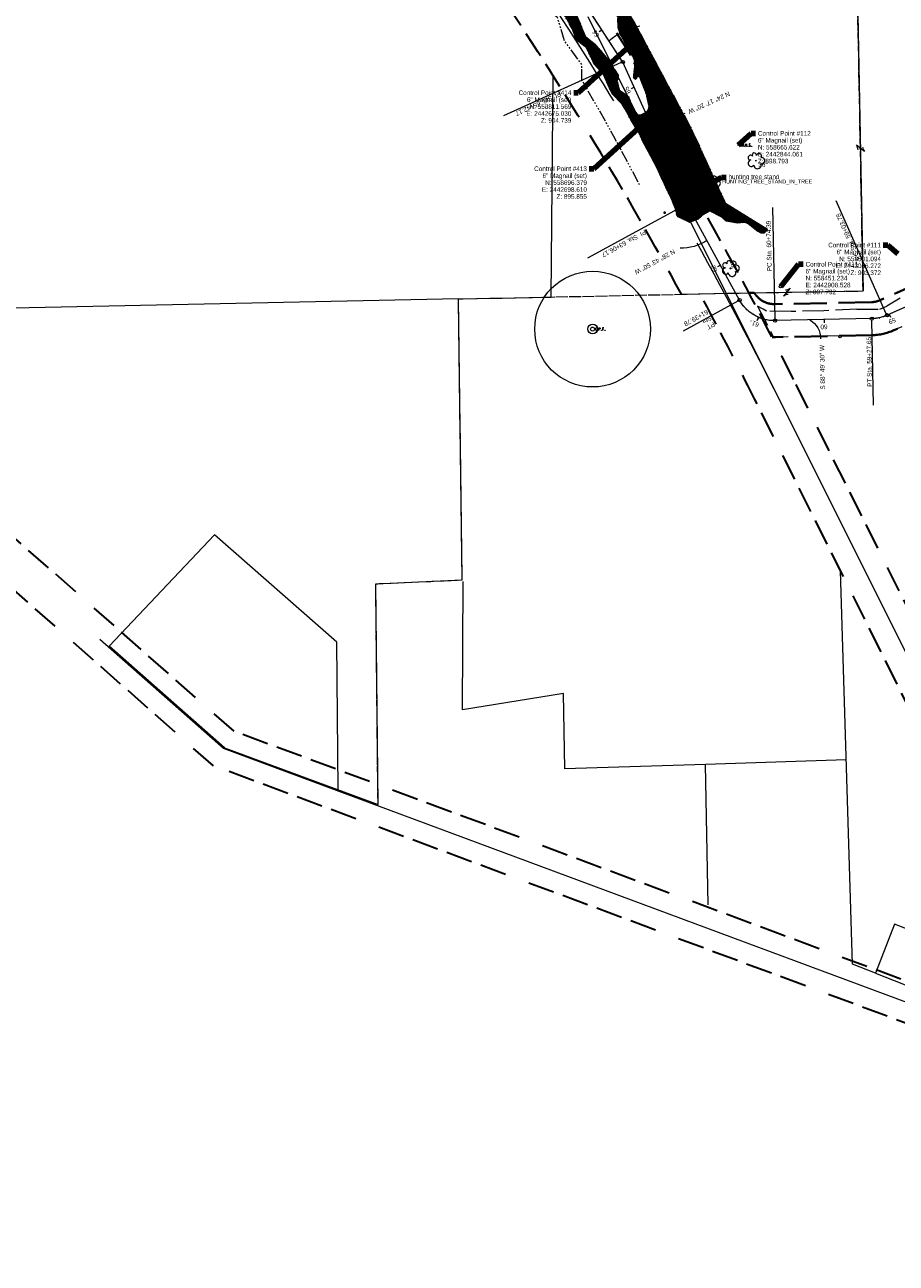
# Model space of a CAD drawing. Header units: feet. Extents: x 2433273 to 2447442, y 555003 to 575201.
# Tile 81 of 226: x 2441762 to 2443084, y 556971 to 558848. Entities that reach past the tile are written whole.
import ezdxf
from ezdxf.enums import TextEntityAlignment as Align

# ---------------------------------------------------------------- set-up
doc = ezdxf.new("R2010")
doc.units = ezdxf.units.FT
doc.header["$LTSCALE"] = 50
doc.header["$MEASUREMENT"] = 0
for name, pattern in [('cl20', [100, 5, -5, 80, -5, 5]), ('cl50', [100, 7.5, -7.5, 70, -7.5, 7.5]), ('constlimit', [0.85, 0.65, -0.1, -0.1]), ('corp', [0.4, 0.05, 0.09, 0.08, 0.09, 0.05, -0.04]), ('DGN Style 2', [484.236387, 290.541832, -193.694555]), ('esmtrrex', [4.75, 0.8, -0.325, -0.325, 0.8, -0.3, 0.8, -0.3, 0.8, -0.3]), ('esmtshpr', [5.35, 1, -0.175, -0.175, 4]), ('rowex', [4.85, 0.8, -0.375, -0.375, 0.8, -0.3, 0.8, -0.3, 0.8, -0.3]), ('stream', [1.4, 0.7, -0.1, 0.1, -0.1, 0.1, -0.1, 0.1, -0.1])]:
    doc.linetypes.add(name, pattern=pattern)
for name, color, linetype, lineweight in [('DR_X_Ditch', 133, 'stream', 0), ('DV_X_Corp_Line', 7, 'corp', 0), ('DV_X_Property_Line', 7, 'Continuous', 0), ('DV_X_Property_Line (Construction)', 7, 'Continuous', 0), ('DV_X_Section_VMS_Line', 6, 'DGN Style 2', 0), ('EV_Ecological_Wetlands', 151, 'stream', 13), ('GE_P_CL_50', 7, 'cl50', 13), ('RW_P_Const_Limits', 120, 'constlimit', 0), ('RW_P_Esmt_SH', 193, 'esmtshpr', 40), ('RW_X_CL_20', 6, 'cl20', 0), ('RW_X_Esmt_RR', 6, 'esmtrrex', 30), ('RW_X_Fee_RW', 6, 'rowex', 30), ('SV_P_Control_Cells_Set', 7, 'Continuous', 0), ('SV_X_Control_Cells_Found', 7, 'Continuous', 0), ('SV_X_Mon_Cells_Found', 7, 'Continuous', 0), ('SV_X_Text', 7, 'Continuous', 0), ('UT_X_Electric_Cells', 1, 'Continuous', 0), ('VG_X_Cells', 3, 'Continuous', 0), ('VG_X_Text', 7, 'Continuous', 0)]:
    doc.layers.add(name, color=color, linetype=linetype, lineweight=lineweight)
doc.layers.add('GK_Visualization', color=30, linetype='Continuous', lineweight=13, plot=False)
doc.styles.add('Slanted-Normal LS 0.50', font='font31.shx', dxfattribs={"height": 0.14})
doc.styles.add('Slanted-Normal LS 0.50_0', font='font31.shx')
doc.styles.add('Style-font30', font='font30.shx')
doc.styles.add('Style-font31', font='font31.shx')
doc.dimstyles.new('Dec-0  Slanted', dxfattribs={"dimscale": 50, "dimtxt": 0.14, "dimasz": 0.14, "dimexe": 0.07, "dimexo": 0.07, "dimgap": 0.07, "dimtad": 1, "dimdec": 0, "dimzin": 3, "dimdsep": 46, "dimtxsty": 'Slanted-Normal LS 0.50_0', "dimcen": 0.09, "dimclrd": 97, "dimclre": 97, "dimclrt": 7, "dimadec": 0, "dimazin": 3, "dimtfac": 1, "dimtdec": 0, "dimtofl": 0, "dimtmove": 1, "dimatfit": 1, "dimfxl": 1, "dimtzin": 3, "dimlwd": 0, "dimlwe": 0, "dimarcsym": 0})

# ---------------------------------------------------------------- blocks, each defined once
blk = doc.blocks.new('X_46')
at = {"layer": 'GK_Visualization', "color": 1, "linetype": 'Continuous', "lineweight": 0}
for p, q in [((-0.1, -0.1), (0.1, 0.1)), ((-0.1, 0.1), (0.1, -0.1))]:
    blk.add_line(p, q, dxfattribs=at)
blk = doc.blocks.new('X_105')
at = {"layer": 'GK_Visualization', "color": 1, "linetype": 'Continuous', "lineweight": 0}
for p, q in [((-0.1, -0.1), (0.1, 0.1)), ((-0.1, 0.1), (0.1, -0.1))]:
    blk.add_line(p, q, dxfattribs=at)
blk = doc.blocks.new('X_106')
at = {"layer": 'GK_Visualization', "color": 1, "linetype": 'Continuous', "lineweight": 0}
for p, q in [((-0.1, -0.1), (0.1, 0.1)), ((-0.1, 0.1), (0.1, -0.1))]:
    blk.add_line(p, q, dxfattribs=at)
blk = doc.blocks.new('X_107')
at = {"layer": 'GK_Visualization', "color": 1, "linetype": 'Continuous', "lineweight": 0}
for p, q in [((-0.1, -0.1), (0.1, 0.1)), ((-0.1, 0.1), (0.1, -0.1))]:
    blk.add_line(p, q, dxfattribs=at)
blk = doc.blocks.new('X_108')
at = {"layer": 'GK_Visualization', "color": 1, "linetype": 'Continuous', "lineweight": 0}
for p, q in [((-0.1, -0.1), (0.1, 0.1)), ((-0.1, 0.1), (0.1, -0.1))]:
    blk.add_line(p, q, dxfattribs=at)
blk = doc.blocks.new('X_109')
at = {"layer": 'GK_Visualization', "color": 1, "linetype": 'Continuous', "lineweight": 0}
for p, q in [((-0.1, -0.1), (0.1, 0.1)), ((-0.1, 0.1), (0.1, -0.1))]:
    blk.add_line(p, q, dxfattribs=at)
blk = doc.blocks.new('X_110')
at = {"layer": 'GK_Visualization', "color": 1, "linetype": 'Continuous', "lineweight": 0}
for p, q in [((-0.1, -0.1), (0.1, 0.1)), ((-0.1, 0.1), (0.1, -0.1))]:
    blk.add_line(p, q, dxfattribs=at)
blk = doc.blocks.new('SURVPN-CROSS_28')
at = {"layer": 'GK_Visualization', "color": 30, "linetype": 'Continuous', "lineweight": 0}
for p, q in [((0.1, 0), (-0.1, 0)), ((0, 0.1), (0, -0.1))]:
    blk.add_line(p, q, dxfattribs=at)
blk = doc.blocks.new('SURVPN-CROSS_29')
at = {"layer": 'GK_Visualization', "color": 30, "linetype": 'Continuous', "lineweight": 0}
for p, q in [((0.1, 0), (-0.1, 0)), ((0, 0.1), (0, -0.1))]:
    blk.add_line(p, q, dxfattribs=at)
blk = doc.blocks.new('SURVPN-CROSS_30')
at = {"layer": 'GK_Visualization', "color": 30, "linetype": 'Continuous', "lineweight": 0}
for p, q in [((0.1, 0), (-0.1, 0)), ((0, 0.1), (0, -0.1))]:
    blk.add_line(p, q, dxfattribs=at)
blk = doc.blocks.new('SURVPN-CROSS_31')
at = {"layer": 'GK_Visualization', "color": 30, "linetype": 'Continuous', "lineweight": 0}
for p, q in [((0.1, 0), (-0.1, 0)), ((0, 0.1), (0, -0.1))]:
    blk.add_line(p, q, dxfattribs=at)
blk = doc.blocks.new('SURVPN-CROSS_32')
at = {"layer": 'GK_Visualization', "color": 30, "linetype": 'Continuous', "lineweight": 0}
for p, q in [((0.1, 0), (-0.1, 0)), ((0, 0.1), (0, -0.1))]:
    blk.add_line(p, q, dxfattribs=at)
blk = doc.blocks.new('SURVPN-CROSS_33')
at = {"layer": 'GK_Visualization', "color": 30, "linetype": 'Continuous', "lineweight": 0}
for p, q in [((0.1, 0), (-0.1, 0)), ((0, 0.1), (0, -0.1))]:
    blk.add_line(p, q, dxfattribs=at)
blk = doc.blocks.new('SURVPN-CROSS_34')
at = {"layer": 'GK_Visualization', "color": 30, "linetype": 'Continuous', "lineweight": 0}
for p, q in [((0.1, 0), (-0.1, 0)), ((0, 0.1), (0, -0.1))]:
    blk.add_line(p, q, dxfattribs=at)
blk = doc.blocks.new('SURVPN-CROSS_35')
at = {"layer": 'GK_Visualization', "color": 30, "linetype": 'Continuous', "lineweight": 0}
for p, q in [((0.1, 0), (-0.1, 0)), ((0, 0.1), (0, -0.1))]:
    blk.add_line(p, q, dxfattribs=at)
blk = doc.blocks.new('OHK_2')
at = {"layer": 'DV_X_Property_Line', "color": 2, "linetype": 'Continuous', "lineweight": 0}
blk.add_line((-0.1, -0.12), (0.1, 0.12), dxfattribs=at)
for centre, start, end in [((-0.058, 0.335), 273.6945, 306.337), ((0.058, -0.335), 93.6945, 126.337)]:
    blk.add_arc(centre, 0.267, start, end, dxfattribs=at)
at = {"layer": 'DV_X_Property_Line (Construction)', "color": 2, "linetype": 'Continuous', "lineweight": 30}
blk.add_point((0, 0), dxfattribs=at)
blk = doc.blocks.new('OHK_3')
at = {"layer": 'DV_X_Property_Line', "color": 2, "linetype": 'Continuous', "lineweight": 0}
blk.add_line((-0.1, -0.12), (0.1, 0.12), dxfattribs=at)
for centre, start, end in [((-0.058, 0.335), 273.6945, 306.337), ((0.058, -0.335), 93.6945, 126.337)]:
    blk.add_arc(centre, 0.267, start, end, dxfattribs=at)
at = {"layer": 'DV_X_Property_Line (Construction)', "color": 2, "linetype": 'Continuous', "lineweight": 30}
blk.add_point((0, 0), dxfattribs=at)
blk = doc.blocks.new('TREE_2')
at = {"layer": 'VG_X_Cells', "color": 3, "linetype": 'Continuous', "lineweight": 0}
blk.add_circle((0, 0), 0.012, dxfattribs=at)
for centre, radius, start, end in [((-0.143, -0.077), 0.0987, 96.1722, 320.5737), ((-0.165, 0.093), 0.0735, 39.0625, 279.5412), ((-0.049, 0.168), 0.0658, 354.0047, 205.9741), ((0.091, 0.141), 0.0776, 323.83, 165.0376), ((0.173, 0.002), 0.0957, 259.1453, 101.4596), ((0.047, -0.13), 0.114, 184.9476, 19.4572)]:
    blk.add_arc(centre, radius, start, end, dxfattribs=at)
blk = doc.blocks.new('MNAILS_20')
at = {"layer": 'SV_P_Control_Cells_Set', "linetype": 'Continuous', "lineweight": 0}
h = blk.add_hatch(color=7, dxfattribs=at)
edge = h.paths.add_edge_path()
edge.add_arc((0, 0), 0.0249, 0, 360)
at = {"layer": 'SV_P_Control_Cells_Set', "color": 7, "linetype": 'Continuous', "lineweight": 0, "flags": 128}
for points in [[(0.105, -0.04), (0.105, 0.04), (0.13, -0.04), (0.154, 0.04), (0.154, -0.04)], [(0.223, -0.04), (0.223, 0.04), (0.264, -0.04), (0.264, 0.04)], [(0.372, 0.034), (0.371, 0.036), (0.369, 0.037), (0.364, 0.039), (0.358, 0.04), (0.354, 0.04), (0.352, 0.04), (0.345, 0.038), (0.339, 0.034), (0.335, 0.029), (0.334, 0.024), (0.334, 0.02), (0.335, 0.015), (0.339, 0.011), (0.37, -0.008), (0.372, -0.01), (0.373, -0.013), (0.375, -0.017), (0.375, -0.02), (0.374, -0.024), (0.373, -0.027), (0.372, -0.03), (0.371, -0.032), (0.37, -0.034), (0.369, -0.036), (0.367, -0.038), (0.365, -0.039), (0.363, -0.039), (0.358, -0.04), (0.35, -0.04), (0.345, -0.039), (0.338, -0.034), (0.334, -0.031)], [(0.193, -0.029), (0.195, -0.029), (0.197, -0.031), (0.199, -0.033), (0.199, -0.036), (0.197, -0.039), (0.195, -0.04), (0.193, -0.04), (0.191, -0.039), (0.189, -0.036), (0.189, -0.033), (0.191, -0.031), (0.193, -0.029)], [(0.303, -0.029), (0.306, -0.029), (0.308, -0.031), (0.31, -0.033), (0.31, -0.036), (0.308, -0.039), (0.306, -0.04), (0.303, -0.04), (0.302, -0.039), (0.3, -0.036), (0.3, -0.033), (0.302, -0.031), (0.303, -0.029)], [(0.413, -0.029), (0.415, -0.029), (0.417, -0.031), (0.419, -0.033), (0.419, -0.036), (0.417, -0.039), (0.415, -0.04), (0.413, -0.04), (0.411, -0.039), (0.409, -0.036), (0.409, -0.033), (0.411, -0.031), (0.413, -0.029)]]:
    blk.add_lwpolyline(points, dxfattribs=at)
blk = doc.blocks.new('PC_2')
at = {"layer": 'SV_X_Control_Cells_Found', "color": 1}
blk.add_circle((0, 0), 0.075, dxfattribs=at)
blk = doc.blocks.new('PC_3')
at = {"layer": 'SV_X_Control_Cells_Found', "color": 1}
blk.add_circle((0, 0), 0.075, dxfattribs=at)
blk = doc.blocks.new('PC_4')
at = {"layer": 'SV_X_Control_Cells_Found', "color": 1}
blk.add_circle((0, 0), 0.075, dxfattribs=at)
blk = doc.blocks.new('PC_5')
at = {"layer": 'SV_X_Control_Cells_Found', "color": 1}
blk.add_circle((0, 0), 0.075, dxfattribs=at)
blk = doc.blocks.new('TREE_34')
at = {"layer": 'VG_X_Cells', "color": 3, "linetype": 'Continuous', "lineweight": 0}
blk.add_circle((0, 0), 0.012, dxfattribs=at)
for centre, radius, start, end in [((-0.143, -0.077), 0.0987, 96.1722, 320.5737), ((-0.165, 0.093), 0.0735, 39.0625, 279.5412), ((-0.049, 0.168), 0.0658, 354.0047, 205.9741), ((0.091, 0.141), 0.0776, 323.83, 165.0376), ((0.173, 0.002), 0.0957, 259.1453, 101.4596), ((0.047, -0.13), 0.114, 184.9476, 19.4572)]:
    blk.add_arc(centre, radius, start, end, dxfattribs=at)
blk = doc.blocks.new('TREE_35')
at = {"layer": 'VG_X_Cells', "color": 3, "linetype": 'Continuous', "lineweight": 0}
blk.add_circle((0, 0), 0.012, dxfattribs=at)
for centre, radius, start, end in [((-0.143, -0.077), 0.0987, 96.1722, 320.5737), ((-0.165, 0.093), 0.0735, 39.0625, 279.5412), ((-0.049, 0.168), 0.0658, 354.0047, 205.9741), ((0.091, 0.141), 0.0776, 323.83, 165.0376), ((0.173, 0.002), 0.0957, 259.1453, 101.4596), ((0.047, -0.13), 0.114, 184.9476, 19.4572)]:
    blk.add_arc(centre, radius, start, end, dxfattribs=at)
blk = doc.blocks.new('PC_8')
at = {"layer": 'SV_X_Control_Cells_Found', "color": 1}
blk.add_circle((0, 0), 0.075, dxfattribs=at)
blk = doc.blocks.new('IPF_47')
at = {"layer": 'SV_X_Mon_Cells_Found', "color": 7, "linetype": 'Continuous', "lineweight": 0, "flags": 128}
for points in [[(0.101, 0.04), (0.118, 0.04)], [(0.11, -0.04), (0.11, 0.04)], [(0.188, -0.04), (0.188, 0.04), (0.214, 0.04), (0.217, 0.039), (0.221, 0.038), (0.223, 0.037), (0.224, 0.036), (0.226, 0.032), (0.228, 0.029), (0.229, 0.024), (0.229, 0.017), (0.229, 0.014), (0.227, 0.01), (0.225, 0.006), (0.223, 0.004), (0.221, 0.003), (0.219, 0.002), (0.214, 0.001), (0.188, 0.001)], [(0.338, 0.04), (0.3, 0.04), (0.3, -0.04)], [(0.3, 0.001), (0.327, 0.001)], [(0.101, -0.04), (0.118, -0.04)], [(0.157, -0.029), (0.16, -0.029), (0.162, -0.031), (0.164, -0.033), (0.164, -0.036), (0.162, -0.039), (0.16, -0.04), (0.157, -0.04), (0.156, -0.039), (0.154, -0.036), (0.154, -0.033), (0.156, -0.031), (0.157, -0.029)], [(0.27, -0.029), (0.273, -0.029), (0.274, -0.031), (0.276, -0.033), (0.276, -0.036), (0.274, -0.039), (0.273, -0.04), (0.27, -0.04), (0.268, -0.039), (0.267, -0.036), (0.267, -0.033), (0.268, -0.031), (0.27, -0.029)], [(0.377, -0.029), (0.38, -0.029), (0.382, -0.031), (0.383, -0.033), (0.383, -0.036), (0.382, -0.039), (0.38, -0.04), (0.377, -0.04), (0.376, -0.039), (0.374, -0.036), (0.374, -0.033), (0.376, -0.031), (0.377, -0.029)]]:
    blk.add_lwpolyline(points, dxfattribs=at)
at = {"layer": 'SV_X_Mon_Cells_Found', "color": 7, "linetype": 'Continuous', "lineweight": 0}
blk.add_circle((0, 0), 0.06, dxfattribs=at)

msp = doc.modelspace()

# ---------------------------------------------------------------- hatches: boundary and pattern name
at = {"layer": 'EV_Ecological_Wetlands', "linetype": 'Continuous'}
h = msp.add_hatch(dxfattribs=at)
h.set_pattern_fill('HATCH', color=256, style=0, pattern_type=2)
h.set_pattern_definition([(168.08043, (2442392.7543, 559052.0594), (-0.2065384, -0.9784385), [])])
h.paths.add_polyline_path([(2442500.2, 559087.3), (2442511, 559082.5), (2442516.7, 559077.7), (2442521, 559071.6), (2442532.3, 559055.1), (2442537.1, 559045.2), (2442538.4, 559040.4), (2442550.9, 559015.6), (2442557.9, 559009.6), (2442570.9, 558994.4), (2442573.9, 558987), (2442574.8, 558979.6), (2442572.6, 558965.3), (2442571.8, 558961.4), (2442572.6, 558954), (2442577, 558949.2), (2442590, 558954), (2442598.2, 558954.9), (2442601.3, 558947.5), (2442612.6, 558923.2), (2442618.2, 558912.3), (2442628.6, 558903.2), (2442638.2, 558898), (2442649, 558889.8), (2442655.1, 558885), (2442657.7, 558873.3), (2442661.6, 558859), (2442662.5, 558844.6), (2442664.7, 558835.1), (2442685.5, 558798.6), (2442688.1, 558788.6), (2442686.4, 558776.9), (2442685.6, 558768.8), (2442687.2, 558766.8), (2442688.3, 558765.7), (2442689.5, 558766.8), (2442692, 558770.9), (2442695, 558768.7), (2442705, 558743.5), (2442709.4, 558724), (2442707.2, 558718.3), (2442704.2, 558715.3), (2442697.2, 558711.4), (2442692, 558711), (2442688.5, 558715.7), (2442681.6, 558727.9), (2442679, 558737.9), (2442670.3, 558744.4), (2442664.2, 558748.3), (2442660.7, 558763.5), (2442662.1, 558765.6), (2442662.1, 558771.7), (2442648.6, 558793), (2442636.4, 558807.7), (2442628.6, 558817.3), (2442612.6, 558829.9), (2442605.2, 558848.8), (2442590, 558882.4), (2442581.3, 558894.1), (2442576.5, 558901.9), (2442573.5, 558910.6), (2442559.6, 558932.7), (2442541, 558950.5), (2442520.1, 558982.2), (2442505.8, 559003.9), (2442492.8, 559023), (2442482.4, 559043), (2442466.7, 559061.2), (2442456.3, 559078.6), (2442439.4, 559102), (2442425.9, 559122), (2442404.2, 559150.2), (2442386, 559171), (2442374.3, 559181.4), (2442359.5, 559201), (2442355.2, 559210.5), (2442350, 559227.9), (2442334.4, 559239.6), (2442315.7, 559265.6), (2442298.8, 559284.3), (2442268, 559321.6), (2442245.8, 559337.3), (2442234.1, 559351.6), (2442217.2, 559370.2), (2442211.1, 559379.8), (2442202.4, 559397.2), (2442198.9, 559410.2), (2442191.6, 559423.2), (2442180.7, 559434.5), (2442158.6, 559448.8), (2442135.1, 559481.4), (2442126.5, 559495.7), (2442113, 559513.9), (2442092.6, 559537.3), (2442079.2, 559555.1), (2442068.7, 559555.1), (2442072.2, 559545.6), (2442095.2, 559520), (2442108.7, 559505.7), (2442116, 559492.2), (2442120.8, 559481.4), (2442134.3, 559457.5), (2442148.6, 559436.7), (2442156.8, 559428.4), (2442166.4, 559428), (2442175.5, 559423.6), (2442179.4, 559414.1), (2442185.5, 559404.5), (2442193.3, 559386.7), (2442195.5, 559379.4), (2442187.7, 559372), (2442183.8, 559369.4), (2442188.5, 559365.9), (2442192, 559370.2), (2442202, 559371.5), (2442211.1, 559364.6), (2442221.9, 559354.6), (2442235.8, 559335.5), (2442250.2, 559320.3), (2442261.4, 559308.6), (2442271.9, 559279.5), (2442288.4, 559268.3), (2442304.8, 559259.1), (2442318.7, 559242.2), (2442329.2, 559227.9), (2442335.7, 559210.5), (2442345.2, 559196.6), (2442353.9, 559183.6), (2442376.5, 559160.6), (2442387.7, 559141.5), (2442400.8, 559127.6), (2442407.3, 559114.2), (2442412.1, 559104.6), (2442425.1, 559086), (2442444.6, 559058.2), (2442454.6, 559046.5), (2442462.4, 559038.2), (2442466.3, 559027.8), (2442478, 559015.2), (2442486.7, 558995.2), (2442501, 558973.5), (2442521.9, 558943.2), (2442542.7, 558915), (2442560.1, 558882.8), (2442574.8, 558870.7), (2442584.8, 558855.9), (2442592.6, 558842.5), (2442598.2, 558826.4), (2442611.7, 558815.6), (2442614.3, 558813), (2442626, 558788.6), (2442639.5, 558773.5), (2442645.1, 558760.9), (2442653.4, 558743.5), (2442668.6, 558727.9), (2442683.3, 558701), (2442695.5, 558681), (2442698.9, 558673.2), (2442721.1, 558631.5), (2442727.6, 558616.8), (2442743.5, 558582.9), (2442749.4, 558569), (2442751.7, 558558), (2442770.6, 558548.9), (2442784.1, 558553.8), (2442791.4, 558560.4), (2442801.5, 558565.9), (2442818.8, 558556.9), (2442825.4, 558551), (2442843.1, 558547.9), (2442853.9, 558548.9), (2442859.4, 558546.8), (2442874, 558535.4), (2442878.9, 558532.6), (2442884.1, 558532.9), (2442889, 558537.8), (2442825.1, 558577.4), (2442773.7, 558689.5), (2442687.6, 558849.9), (2442596.3, 558993), (2442481.3, 559159), (2442440.7, 559214.5), (2442421.6, 559240), (2442411.2, 559241.3), (2442400.8, 559242.2), (2442392.7, 559241.2), (2442391.6, 559240.7), (2442391.4, 559239.6), (2442395.1, 559228.8), (2442401.2, 559220.1), (2442411.6, 559209.2), (2442414.2, 559199.7), (2442416.4, 559194), (2442427.7, 559178.8), (2442429.8, 559177.1), (2442438.5, 559174.1), (2442449.4, 559169.3), (2442460.2, 559165), (2442462.8, 559159.3), (2442464.1, 559148.5), (2442465.9, 559135.9), (2442470.2, 559127.2), (2442470.6, 559125.9), (2442473.2, 559118.5), (2442478, 559109.8), (2442486, 559100.7), (2442485.5, 559101.4), (2442477.4, 559112.9), (2442475.2, 559115.6), (2442474.4, 559116.8), (2442474.2, 559117.8), (2442474.1, 559118.6), (2442474.8, 559119.4), (2442476.6, 559120.9), (2442478.4, 559122.3), (2442505.2, 559087.4), (2442503.7, 559086.4), (2442502.6, 559086.2), (2442500.2, 559087.3), (2442500.1, 559087.3)])
h = msp.add_hatch(dxfattribs=at)
h.set_pattern_fill('HATCH', color=256, style=0, pattern_type=2)
h.set_pattern_definition([(204.61746, (2442554.3953, 558715.6468), (0.416558, -0.909109), [])])
h.paths.add_polyline_path([(2442662.5, 558844.6), (2442664.7, 558835.1), (2442685.5, 558798.6), (2442688.1, 558788.6), (2442686.4, 558776.9), (2442685.6, 558768.8), (2442687.2, 558766.8), (2442688.3, 558765.7), (2442689.5, 558766.8), (2442692, 558770.9), (2442694.6, 558769), (2442686.4, 558812.2), (2442662.3, 558848.1)])
h = msp.add_hatch(dxfattribs=at)
h.set_pattern_fill('HATCH', color=256, style=0, pattern_type=2)
h.set_pattern_definition([(204.6175, (2442643.2256, 558785.8069), (0.416558, -0.90911), [])])
h.paths.add_polyline_path([(2442662.1, 558771.7), (2442648.6, 558793), (2442636.4, 558807.7), (2442635.3, 558809.2), (2442648.9, 558787.8), (2442659.9, 558771.7), (2442662.1, 558766.9)])

# ---------------------------------------------------------------- linework, layer by layer
at = {"layer": 'DR_X_Ditch', "ltscale": 0.500001, "flags": 128}
msp.add_lwpolyline([(2441358.4, 560427.5), (2441355.4, 560425.6), (2441352.8, 560408.9), (2441351.1, 560395.8), (2441349.5, 560386), (2441350.7, 560379.8), (2441356.8, 560371.7), (2441368.7, 560357.7), (2441397.4, 560327), (2441414.6, 560306.6), (2441434.2, 560277.1), (2441455.9, 560248.4), (2441472, 560239.1), (2441524.2, 560171.7), (2441570.4, 560119.2), (2441631.7, 560050.1), (2441688.2, 559971.8), (2441720.6, 559937.6), (2441758.8, 559870.7), (2441811.1, 559812.9), (2441841.1, 559767.3), (2441924.2, 559674.5), (2441993.8, 559587.1), (2442062.3, 559507.2), (2442105.7, 559448.4), (2442150.2, 559409.8), (2442194.5, 559357), (2442237.7, 559300.7), (2442235.5, 559293.8), (2442267.9, 559245.7), (2442335, 559173.1), (2442429.4, 559039.1), (2442475.1, 558964.2), (2442507.5, 558921.9), (2442529.8, 558887.4), (2442538.7, 558878.1), (2442552.6, 558871.2), (2442569.5, 558860.7), (2442580.6, 558823.8), (2442606.8, 558787.8), (2442606.8, 558764.9), (2442632.4, 558720.1), (2442655.3, 558679.4), (2442694.3, 558606)], dxfattribs=at)
at = {"layer": 'DV_X_Corp_Line', "flags": 128}
msp.add_lwpolyline([(2442298, 557666), (2442294.6, 558000.6), (2442425.8, 558006.5), (2442420, 558432.5), (2442560.8, 558435.4), (2442758.4, 558439.6), (2442860.6, 558441.7), (2443033.8, 558444.6), (2443023.2, 559005.7), (2442548.7, 559004.5, 0.020581), (2442263.6, 559386), (2441313.9, 560553.5), (2441470.1, 560781.9), (2442304.2, 560137.9, 0.130723), (2442394.2, 560100), (2442424.2, 560095.8, -0.130727), (2442542.6, 560045.9), (2442658.3, 559956.3), (2442963, 560352.6)], format="xyb", dxfattribs=at)
at = {"layer": 'DV_X_Property_Line'}
for p, q in [((2443023.2, 559005.7), (2443033.8, 558444.6)), ((2442560.8, 558435.4), (2442563.7, 558771.1)), ((2442860.6, 558441.7), (2443033.8, 558444.6)), ((2442420, 558432.5), (2442560.8, 558435.4)), ((2442425.8, 558006.5), (2442420, 558432.5)), ((2442050, 558075.1), (2441890.3, 557905.9)), ((2442235.5, 557912.1), (2442050, 558075.1)), ((2442294.6, 558000.6), (2442425.8, 558006.5)), ((2443017.6, 557423.7), (2442999.5, 558020.4)), ((2442298, 557666), (2442294.6, 558000.6)), ((2442426.4, 557809.6), (2442427.3, 558004)), ((2442237.8, 557688.3), (2442235.5, 557912.1)), ((2442065.4, 557752.1), (2441890.3, 557905.9)), ((2442579.2, 557834.4), (2442426.4, 557809.6)), ((2442581.6, 557720.3), (2442579.2, 557834.4)), ((2442065.4, 557752.1), (2442298, 557666)), ((2442794.5, 557726.9), (2442581.6, 557720.3)), ((2443008.2, 557733.6), (2442794.5, 557726.9)), ((2442798.8, 557513.9), (2442794.5, 557726.9)), ((2443081.6, 557484.6), (2443052.6, 557410.1)), ((2443230.7, 557426.5), (2443081.6, 557484.6)), ((2443052.6, 557410.1), (2443017.6, 557423.7)), ((2443052.6, 557410.1), (2443201.6, 557352))]:
    msp.add_line(p, q, dxfattribs=at)
at = {"layer": 'DV_X_Section_VMS_Line'}
msp.add_line((2442420, 558432.5), (2441388.3, 558411), dxfattribs=at)
at = {"layer": 'EV_Ecological_Wetlands', "ltscale": 0.500001, "flags": 128}
msp.add_lwpolyline([(2442421.6, 559240), (2442440.7, 559214.5), (2442481.3, 559159), (2442596.3, 558993), (2442687.6, 558849.9), (2442773.7, 558689.5), (2442825.1, 558577.4), (2442889, 558537.8), (2442884.1, 558532.9), (2442878.9, 558532.6), (2442874, 558535.4), (2442859.4, 558546.8), (2442853.9, 558548.9), (2442843.1, 558547.9), (2442825.4, 558551), (2442818.8, 558556.9), (2442801.5, 558565.9), (2442791.4, 558560.4), (2442784.1, 558553.8), (2442770.6, 558548.9), (2442751.7, 558558), (2442749.4, 558569), (2442743.5, 558582.9), (2442727.6, 558616.8), (2442721.1, 558631.5), (2442698.9, 558673.2), (2442695.5, 558681), (2442683.3, 558701), (2442668.6, 558727.9), (2442653.4, 558743.5), (2442645.1, 558760.9), (2442639.5, 558773.5), (2442626, 558788.6), (2442614.3, 558813), (2442611.7, 558815.6), (2442598.2, 558826.4), (2442592.6, 558842.5), (2442584.8, 558855.9), (2442574.8, 558870.7), (2442560.1, 558882.8), (2442542.7, 558915), (2442521.9, 558943.2), (2442501, 558973.5), (2442486.7, 558995.2), (2442478, 559015.2), (2442466.3, 559027.8), (2442462.4, 559038.2), (2442454.6, 559046.5), (2442444.6, 559058.2), (2442425.1, 559086), (2442412.1, 559104.6), (2442407.3, 559114.2), (2442400.8, 559127.6), (2442387.7, 559141.5), (2442376.5, 559160.6), (2442353.9, 559183.6), (2442345.2, 559196.6), (2442335.7, 559210.5), (2442329.2, 559227.9), (2442318.7, 559242.2), (2442304.8, 559259.1), (2442288.4, 559268.3), (2442271.9, 559279.5), (2442261.4, 559308.6), (2442250.2, 559320.3), (2442235.8, 559335.5), (2442221.9, 559354.6), (2442211.1, 559364.6), (2442202, 559371.5), (2442192, 559370.2), (2442188.5, 559365.9), (2442183.8, 559369.4), (2442187.7, 559372), (2442195.5, 559379.4), (2442193.3, 559386.7), (2442185.5, 559404.5), (2442179.4, 559414.1), (2442175.5, 559423.6), (2442166.4, 559428), (2442156.8, 559428.4), (2442148.6, 559436.7), (2442134.3, 559457.5), (2442120.8, 559481.4), (2442116, 559492.2), (2442108.7, 559505.7), (2442095.2, 559520), (2442072.2, 559545.6), (2442068.7, 559555.1), (2442079.2, 559555.1), (2442092.6, 559537.3), (2442113, 559513.9), (2442126.5, 559495.7), (2442135.1, 559481.4), (2442158.6, 559448.8), (2442180.7, 559434.5), (2442191.6, 559423.2), (2442198.9, 559410.2), (2442202.4, 559397.2), (2442211.1, 559379.8), (2442217.2, 559370.2), (2442234.1, 559351.6), (2442245.8, 559337.3), (2442268, 559321.6), (2442298.8, 559284.3), (2442315.7, 559265.6), (2442334.4, 559239.6), (2442350, 559227.9), (2442355.2, 559210.5), (2442359.5, 559201), (2442374.3, 559181.4), (2442386, 559171), (2442404.2, 559150.2), (2442425.9, 559122), (2442439.4, 559102), (2442456.3, 559078.6), (2442466.7, 559061.2), (2442482.4, 559043), (2442492.8, 559023), (2442505.8, 559003.9), (2442520.1, 558982.2), (2442541, 558950.5), (2442559.6, 558932.7), (2442573.5, 558910.6), (2442576.5, 558901.9), (2442581.3, 558894.1), (2442590, 558882.4), (2442605.2, 558848.8), (2442612.6, 558829.9), (2442628.6, 558817.3), (2442636.4, 558807.7), (2442648.6, 558793), (2442662.1, 558771.7), (2442662.1, 558765.6), (2442660.7, 558763.5), (2442664.2, 558748.3), (2442670.3, 558744.4), (2442679, 558737.9), (2442681.6, 558727.9), (2442688.5, 558715.7), (2442692, 558711), (2442697.2, 558711.4), (2442704.2, 558715.3), (2442707.2, 558718.3), (2442709.4, 558724), (2442705, 558743.5), (2442695, 558768.7), (2442692, 558770.9), (2442689.5, 558766.8), (2442688.3, 558765.7), (2442687.2, 558766.8), (2442685.6, 558768.8), (2442686.4, 558776.9), (2442688.1, 558788.6), (2442685.5, 558798.6), (2442664.7, 558835.1), (2442662.5, 558844.6), (2442661.6, 558859), (2442657.7, 558873.3), (2442655.1, 558885), (2442649, 558889.8), (2442638.2, 558898), (2442628.6, 558903.2), (2442618.2, 558912.3), (2442612.6, 558923.2), (2442601.3, 558947.5), (2442598.2, 558954.9), (2442590, 558954), (2442577, 558949.2), (2442572.6, 558954), (2442571.8, 558961.4), (2442572.6, 558965.3), (2442574.8, 558979.6), (2442573.9, 558987), (2442570.9, 558994.4), (2442557.9, 559009.6), (2442550.9, 559015.6), (2442538.4, 559040.4), (2442537.1, 559045.2), (2442532.3, 559055.1), (2442521, 559071.6), (2442516.7, 559077.7), (2442511, 559082.5), (2442500.2, 559087.3), (2442491, 559095.1), (2442478, 559109.8), (2442473.2, 559118.5), (2442470.6, 559125.9), (2442470.2, 559127.2), (2442465.9, 559135.9), (2442464.1, 559148.5), (2442462.8, 559159.3), (2442460.2, 559165), (2442449.4, 559169.3), (2442438.5, 559174.1), (2442429.8, 559177.1), (2442427.7, 559178.8), (2442416.4, 559194), (2442414.2, 559199.7), (2442411.6, 559209.2), (2442401.2, 559220.1), (2442395.1, 559228.8), (2442391.4, 559239.6), (2442391.6, 559240.7), (2442392.7, 559241.2), (2442400.8, 559242.2), (2442411.2, 559241.3), (2442421.6, 559240)], close=True, dxfattribs=at)
at = {"layer": 'EV_Ecological_Wetlands', "linetype": 'Continuous', "flags": 128}
for points in [[(2442584.8, 558855.9), (2442592.6, 558842.5), (2442598.2, 558826.4), (2442611.7, 558815.6), (2442614.3, 558813), (2442626, 558788.6), (2442639.5, 558773.5), (2442645.1, 558760.9), (2442653.4, 558743.5), (2442668.6, 558727.9), (2442683.3, 558701), (2442695.5, 558681), (2442698.9, 558673.2), (2442721.1, 558631.5), (2442727.6, 558616.8), (2442743.5, 558582.9), (2442749.4, 558569), (2442751.7, 558558), (2442770.6, 558548.9), (2442784.1, 558553.8), (2442791.4, 558560.4), (2442801.5, 558565.9), (2442818.8, 558556.9), (2442825.4, 558551), (2442843.1, 558547.9), (2442853.9, 558548.9), (2442859.4, 558546.8), (2442874, 558535.4), (2442878.9, 558532.6), (2442884.1, 558532.9), (2442889, 558537.8), (2442825.1, 558577.4), (2442773.7, 558689.5), (2442687.6, 558849.9)], [(2442661.6, 558859), (2442662.5, 558844.6), (2442664.7, 558835.1), (2442685.5, 558798.6), (2442688.1, 558788.6), (2442686.4, 558776.9), (2442685.6, 558768.8), (2442687.2, 558766.8), (2442688.3, 558765.7), (2442689.5, 558766.8), (2442692, 558770.9), (2442695, 558768.7), (2442705, 558743.5), (2442709.4, 558724), (2442707.2, 558718.3), (2442704.2, 558715.3), (2442697.2, 558711.4), (2442692, 558711), (2442688.5, 558715.7), (2442681.6, 558727.9), (2442679, 558737.9), (2442670.3, 558744.4), (2442664.2, 558748.3), (2442660.7, 558763.5), (2442662.1, 558765.6), (2442662.1, 558771.7), (2442648.6, 558793), (2442636.4, 558807.7), (2442628.6, 558817.3), (2442612.6, 558829.9), (2442605.2, 558848.8)]]:
    msp.add_lwpolyline(points, dxfattribs=at)
for points in [[(2442662.5, 558844.6), (2442664.7, 558835.1), (2442685.5, 558798.6), (2442688.1, 558788.6), (2442686.4, 558776.9), (2442685.6, 558768.8), (2442687.2, 558766.8), (2442688.3, 558765.7), (2442689.5, 558766.8), (2442692, 558770.9), (2442694.6, 558769), (2442686.4, 558812.2), (2442662.3, 558848.1), (2442662.5, 558844.6)], [(2442662.1, 558771.7), (2442648.6, 558793), (2442636.4, 558807.7), (2442635.3, 558809.2), (2442648.9, 558787.8), (2442659.9, 558771.7), (2442662.1, 558766.9), (2442662.1, 558771.7)]]:
    msp.add_lwpolyline(points, close=True, dxfattribs=at)
at = {"layer": 'GE_P_CL_50'}
for p, q in [((2442669.3, 558791.7), (2442536.9, 558995)), ((2442766.4, 558576.6), (2442669.3, 558791.7)), ((2442846.4, 558430.7), (2442766.4, 558576.6)), ((2443199, 558465.1), (2443070.1, 558407.7)), ((2442873.3, 558399.8), (2442875.3, 558404.4)), ((2443046.9, 558402.6), (2442900.2, 558399.6))]:
    msp.add_line(p, q, dxfattribs=at)
at = {"layer": 'GE_P_CL_50', "linetype": 'Continuous'}
for p, q in [((2442637.7, 558840.2), (2442633.6, 558837.5)), ((2442667, 558790.7), (2442488.6, 558710.2)), ((2442686.7, 558753.3), (2442682.1, 558751.2)), ((2442727.8, 558662.1), (2442723.2, 558660.1)), ((2442764.2, 558575.4), (2442615.8, 558494.1)), ((2442769.3, 558571.2), (2442765, 558568.8)), ((2442900.2, 558402.1), (2442896.7, 558570.9)), ((2443069, 558410), (2442993, 558581.1)), ((2442817.4, 558483.5), (2442813, 558481.1)), ((2442761.3, 558384.1), (2442844.2, 558429.5)), ((2442875.3, 558404.4), (2442873.3, 558399.8)), ((2442974.6, 558401.1), (2442974.7, 558396.1)), ((2443049.6, 558271.5), (2443047, 558400.1)), ((2443073.5, 558409.3), (2443075.5, 558404.7))]:
    msp.add_line(p, q, dxfattribs=at)
for centre in [(2442669.3, 558791.7), (2442766.4, 558576.6), (2442846.4, 558430.7), (2442900.2, 558399.6), (2443046.9, 558402.6), (2443070.1, 558407.7)]:
    msp.add_circle(centre, 2.5, dxfattribs=at)
at = {"layer": 'GE_P_CL_50', "linetype": 'Continuous', "extrusion": (0, 0, -1)}
for centre, radius, start, end in [((-2442713.3, 558748.4), 99.6, 49.2623, 79.41), ((-2442758.2, 558581.3), 71.7, 237.3682, 271.6708), ((-2442937.5, 558373.1), 31.6, 119.3178, 182.3439)]:
    msp.add_arc(centre, radius, start, end, dxfattribs=at)
at = {"layer": 'GE_P_CL_50', "linetype": 'Continuous'}
msp.add_arc((2442708.6, 558820.3), 119.5, 270.806, 297.5245, dxfattribs=at)
at = {"layer": 'GE_P_CL_50', "extrusion": (0, 0, -1)}
for centre, start, end in [((-2442899, 558459.6), 268.8251, 331.2696), ((-2443045.7, 558462.6), 246.031, 268.8251)]:
    msp.add_arc(centre, 60, start, end, dxfattribs=at)
at = {"layer": 'GK_Visualization', "color": 1, "flags": 128}
msp.add_lwpolyline([(2443312.2, 558325.7), (2443280.7, 558427.9, 0.449483), (2443199, 558465.1), (2443070.1, 558407.7, -0.099787), (2443046.9, 558402.6), (2442900.2, 558399.6, -0.279414), (2442846.4, 558430.7), (2442766.4, 558576.6), (2442669.3, 558791.7), (2442536.9, 558995), (2442488.3, 559067.4), (2442339.9, 559261.2), (2442251.3, 559376.9), (2441754.3, 559988.9)], format="xyb", dxfattribs=at)
at = {"layer": 'GK_Visualization', "color": 30, "extrusion": (0, 0, -1)}
for centre, start, end in [((-2442899, 558459.6), 268.8251, 331.2696), ((-2443045.7, 558462.6), 246.031, 268.8251)]:
    msp.add_arc(centre, 60, start, end, dxfattribs=at)
at = {"layer": 'RW_P_Const_Limits'}
for p, q in [((2443209.1, 558442.2), (2443080.2, 558384.9)), ((2442882.2, 558417.2), (2442873.6, 558421.4)), ((2442873.6, 558421.4), (2442898.1, 558374.5)), ((2443059.1, 558416.9), (2443069.7, 558421.4)), ((2442887.3, 558414.1), (2442882.2, 558417.2)), ((2442924.8, 558413.2), (2442887.3, 558414.1)), ((2443024.3, 558416.9), (2442974.3, 558414.7)), ((2443024.3, 558416.9), (2443059.1, 558416.9)), ((2443047.4, 558377.6), (2442898.1, 558374.5))]:
    msp.add_line(p, q, dxfattribs=at)
at = {"layer": 'RW_P_Const_Limits', "flags": 128}
for points in [[(2443208.1, 558479.5), (2443160.4, 558459.9), (2443111.4, 558447.1), (2443069.7, 558421.4), (2443069.7, 558421.4)], [(2442974.3, 558414.7), (2442924.8, 558413.2), (2442924.8, 558413.2)]]:
    msp.add_lwpolyline(points, dxfattribs=at)
at = {"layer": 'RW_P_Const_Limits', "extrusion": (0, 0, -1)}
msp.add_arc((-2443045.7, 558462.6), 85, 246.031, 268.8251, dxfattribs=at)
at = {"layer": 'RW_P_Esmt_SH'}
for p, q in [((2443188.8, 558487.9), (2443059.9, 558430.6)), ((2442868.8, 558441.8), (2442860.6, 558441.7)), ((2443209.1, 558442.2), (2443080.2, 558384.9)), ((2443046.4, 558427.6), (2442899.7, 558424.6)), ((2443047.4, 558377.6), (2442900.7, 558374.6))]:
    msp.add_line(p, q, dxfattribs=at)
at = {"layer": 'RW_P_Esmt_SH', "extrusion": (0, 0, -1)}
for centre, radius, start, end in [((-2442899, 558459.6), 35, 268.8251, 329.5818), ((-2443045.7, 558462.6), 35, 246.031, 268.8251), ((-2443045.7, 558462.6), 85, 246.031, 268.8251), ((-2442899, 558459.6), 85, 268.8251, 272.1766)]:
    msp.add_arc(centre, radius, start, end, dxfattribs=at)
at = {"layer": 'RW_P_Esmt_SH'}
for p in [(2442636.5, 558776.7), (2442732.8, 558563.4)]:
    msp.add_point(p, dxfattribs=at)
at = {"layer": 'RW_X_CL_20'}
for p, q in [((2443805.9, 556481.2), (2442616.7, 558860)), ((2443805.9, 556481.2), (2442616.7, 558860)), ((2442063.9, 557750.9), (2441038.2, 558654.1)), ((2442063.9, 557750.9), (2441038.2, 558654.1)), ((2442758.4, 558439.6), (2442860.6, 558441.7)), ((2442758.4, 558439.6), (2442860.6, 558441.7)), ((2443938.7, 557054.3), (2442063.9, 557750.9)), ((2443938.7, 557054.3), (2442063.9, 557750.9))]:
    msp.add_line(p, q, dxfattribs=at)
msp.add_arc((2437773.8, 555733.8), 5729.6, 26.56044, 39.1271, dxfattribs=at)
msp.add_arc((2437773.8, 555733.8), 5729.6, 26.56044, 39.1271, dxfattribs=at)
at = {"layer": 'RW_X_Esmt_RR'}
for p, q in [((2442779.6, 558588.7), (2442681.5, 558801.6)), ((2443832, 556502.7), (2442928.3, 558310.5)), ((2443779.7, 556459.7), (2442869.3, 558281))]:
    msp.add_line(p, q, dxfattribs=at)
for radius, start, end in [(5671.6, 28.4944, 39.1271), (5787.6, 32.01007, 34.41088), (5762.6, 26.56044, 29.697), (5696.6, 26.5604, 28.3647)]:
    msp.add_arc((2437773.8, 555733.8), radius, start, end, dxfattribs=at)
at = {"layer": 'RW_X_Fee_RW'}
for p, q in [((2442079.6, 557777.1), (2441063, 558672.2)), ((2442048.3, 557724.7), (2441013.4, 558636)), ((2443948.9, 557082.5), (2442079.6, 557777.1)), ((2443928.1, 557026.3), (2442048.3, 557724.7))]:
    msp.add_line(p, q, dxfattribs=at)
at = {"layer": 'UT_X_Electric_Cells'}
for radius in [87.8, 7.31]:
    msp.add_circle((2442623.5, 558386.8), radius, dxfattribs=at)

# ---------------------------------------------------------------- block references
at = {"layer": 'DV_X_Property_Line', "color": 2, "linetype": 'Continuous', "lineweight": 30}
for name, p, xscale, yscale, zscale, rotation in [('OHK_2', (2443029.7, 558660.7), 50.00000000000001, 50.00000000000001, 50.00000000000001, 91.07697905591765), ('OHK_3', (2442918.1, 558442.7), 49.99999999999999, 49.99999999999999, 49.99999999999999, 180.9648762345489)]:
    msp.add_blockref(name, p, dxfattribs=dict(at, xscale=xscale, yscale=yscale, zscale=zscale, rotation=rotation))
at = {"layer": 'GK_Visualization', "color": 1, "linetype": 'Continuous', "lineweight": 0}
for name, p in [('X_110', (2442669.3, 558791.7)), ('X_109', (2442766.4, 558576.6)), ('X_46', (2443042.2, 558500.7)), ('X_108', (2442846.4, 558430.7)), ('X_107', (2442900.2, 558399.6)), ('X_106', (2443046.9, 558402.6)), ('X_105', (2443070.1, 558407.7))]:
    msp.add_blockref(name, p, dxfattribs=at)
at = {"layer": 'GK_Visualization', "color": 30, "linetype": 'Continuous', "lineweight": 0}
for name, p in [('SURVPN-CROSS_31', (2442899, 558459.6)), ('SURVPN-CROSS_35', (2443045.7, 558462.6)), ('SURVPN-CROSS_28', (2442846.4, 558430.7)), ('SURVPN-CROSS_30', (2442863.8, 558398.8)), ('SURVPN-CROSS_29', (2442900.2, 558399.6)), ('SURVPN-CROSS_32', (2443046.9, 558402.6)), ('SURVPN-CROSS_34', (2443059, 558402.8)), ('SURVPN-CROSS_33', (2443070.1, 558407.7))]:
    msp.add_blockref(name, p, dxfattribs=at)
at = {"layer": 'SV_P_Control_Cells_Set', "color": 7, "linetype": 'Continuous', "lineweight": 0, "xscale": 50, "yscale": 50, "zscale": 50}
msp.add_blockref('MNAILS_20', (2442844.1, 558665.6), dxfattribs=at)
at = {"layer": 'SV_X_Control_Cells_Found', "color": 1, "xscale": 25, "yscale": 25, "zscale": 25}
for name, p in [('PC_5', (2442675, 558811.6)), ('PC_8', (2442698.6, 558696.4)), ('PC_4', (2442782.4, 558558.4)), ('PC_3', (2442908.5, 558451.2)), ('PC_2', (2442998.8, 558375.2))]:
    msp.add_blockref(name, p, dxfattribs=at)
at = {"layer": 'SV_X_Mon_Cells_Found', "color": 7, "linetype": 'Continuous', "lineweight": 0, "xscale": 50, "yscale": 50, "zscale": 50}
msp.add_blockref('IPF_47', (2442623.5, 558386.8), dxfattribs=at)
at = {"layer": 'VG_X_Cells', "color": 3, "linetype": 'Continuous', "lineweight": 0, "xscale": 50, "yscale": 50, "zscale": 50}
for name, p in [('TREE_2', (2442871.3, 558642.1)), ('TREE_35', (2442803.9, 558607.5)), ('TREE_34', (2442832.7, 558478.8))]:
    msp.add_blockref(name, p, dxfattribs=at)

# ---------------------------------------------------------------- texts
at = {"layer": 'GE_P_CL_50', "linetype": 'Continuous', "style": 'Style-font31'}
for s, rotation, p in [('66', 123.0804, (2442631.3, 558836.3)), ('65', 114.2888, (2442679.7, 558750.4)), ('64', 114.2888, (2442720.8, 558659.4)), ('63', 118.7304, (2442762.7, 558567.7)), ('62', 118.7304, (2442810.8, 558479.9)), ('61', 156.7205, (2442871.8, 558397.8)), ('59', 203.969, (2443076.4, 558402.3)), ('60', 181.1749, (2442974.4, 558393.6))]:
    msp.add_text(s, height=7, rotation=rotation, dxfattribs=at).set_placement(p, align=Align.CENTER)
for s, rotation, p in [('PI  Sta. 65+42.17', 204.2888, (2442573.8, 558746.9)), ('PC Sta. 59+03.78', 113.969, (2443029.9, 558493)), ('PI  Sta. 63+06.17', 208.7304, (2442702.3, 558537.5)), ('PC Sta. 60+74.39', 91.1749, (2442895.2, 558474.5)), ('PT Sta. 59+27.65', 91.1749, (2443047.5, 558299.4))]:
    msp.add_text(s, height=7, rotation=rotation, dxfattribs=at).set_placement(p)
for s, rotation, p in [('N 24%%d 17\' 20" W', 204.2888, (2442801.6, 558726.7)), ('N 28%%d 43\' 50" W', 208.7304, (2442719.6, 558485.5)), ('S 88%%d 49\' 30" W', 91.1749, (2442968.5, 558328.8))]:
    msp.add_text(s, height=7, rotation=rotation, dxfattribs=at).set_placement(p, align=Align.TOP_CENTER)
at = {"layer": 'GE_P_CL_50', "linetype": 'Continuous', "insert": (2442796.5, 558416.4), "char_height": 7, "attachment_point": 7, "rotation": 208.7304, "line_spacing_factor": 0.9, "style": 'Style-font31'}
msp.add_mtext('PT \\PSta.\\P61+39.78', dxfattribs=at)
at = {"layer": 'GK_Visualization', "color": 1, "style": 'Style-font30'}
for s, p in [('TEMPF8', (2442669.3, 558791.7)), ('TEMPF7', (2442766.4, 558576.6)), ('TEMP23', (2443042.2, 558500.7)), ('TEMPF6', (2442846.4, 558430.7)), ('TEMPF5', (2442900.2, 558399.6)), ('TEMPF4', (2443046.9, 558402.6)), ('TEMPF3', (2443070.1, 558407.7))]:
    msp.add_text(s, height=0.14, dxfattribs=at).set_placement(p, align=Align.RIGHT)
at = {"layer": 'SV_X_Text', "char_height": 7, "style": 'Slanted-Normal LS 0.50'}
for s, insert, attachment_point, line_spacing_factor in [('Control Point #414\\P6" Magnail (set)\\PN: 558811.569\\PE: 2442675.030\\PZ: 904.739', (2442591.3, 558748.6), 3, 0.9), ('Control Point #112\\P6" Magnail (set)^JN: 558665.622\\PE: 2442844.061\\PZ: 898.793', (2442874.3, 558687), 1, 0.9), ('Control Point #413\\P6" Magnail (set)\\PN: 558696.379\\PE: 2442698.610 \\PZ: 895.855', (2442614.9, 558633.4), 3, 0.9), ('hunting tree stand', (2442829.6, 558616.7), 4, 0.606), ('Control Point #111\\P6" Magnail (set)\\PN: 558501.094\\PE: 2443086.272\\PZ: 903.372', (2443060.9, 558517.7), 3, 0.9), ('Control Point #411\\P6" Magnail (set)\\PN: 558451.234\\PE: 2442908.528\\PZ: 897.732', (2442946.5, 558488.6), 1, 0.9)]:
    msp.add_mtext(s, dxfattribs=dict(at, insert=insert, attachment_point=attachment_point, line_spacing_factor=line_spacing_factor))
at = {"layer": 'VG_X_Text', "style": 'Slanted-Normal LS 0.50'}
msp.add_text('36"', height=7, dxfattribs=at).set_placement((2442875, 558639.5), align=Align.TOP_LEFT)
at = {"layer": 'VG_X_Text', "style": 'Style-font31'}
for s, p in [('22   HUNTING_TREE_STAND_IN_TREE', (2442803.9, 558607.5)), ('56', (2442832.7, 558478.8))]:
    msp.add_text(s, height=6, dxfattribs=at).set_placement(p)

# ---------------------------------------------------------------- leaders
at = {"layer": 'SV_X_Text', "color": 97, "linetype": 'Continuous', "lineweight": 0, "annotation_type": 0, "has_hookline": 1}
for points, hookline_direction, text_width in [([(2442675, 558811.6), (2442601.8, 558745.1), (2442594.8, 558745.1)], 1, 101.2), ([(2442698.6, 558696.4), (2442625.4, 558629.9), (2442618.4, 558629.9)], 1, 101.4), ([(2442844.1, 558665.6), (2442863.8, 558683.5), (2442870.8, 558683.5)], 0, 98.4), ([(2442803.7, 558608.3), (2442819.1, 558616.7), (2442826.1, 558616.7)], 0, 105.1), ([(2443086.3, 558501.1), (2443071.4, 558514.2), (2443064.4, 558514.2)], 1, 96.1), ([(2442909.1, 558451.4), (2442936, 558485.1), (2442943, 558485.1)], 0, 98.9)]:
    msp.add_leader(points, dimstyle='Dec-0  Slanted', override={"dimtad": 0, "dimclrd": 0, "dimlwd": 65534}, dxfattribs=dict(at, hookline_direction=hookline_direction, text_width=text_width))

doc.saveas('drawing.dxf')
